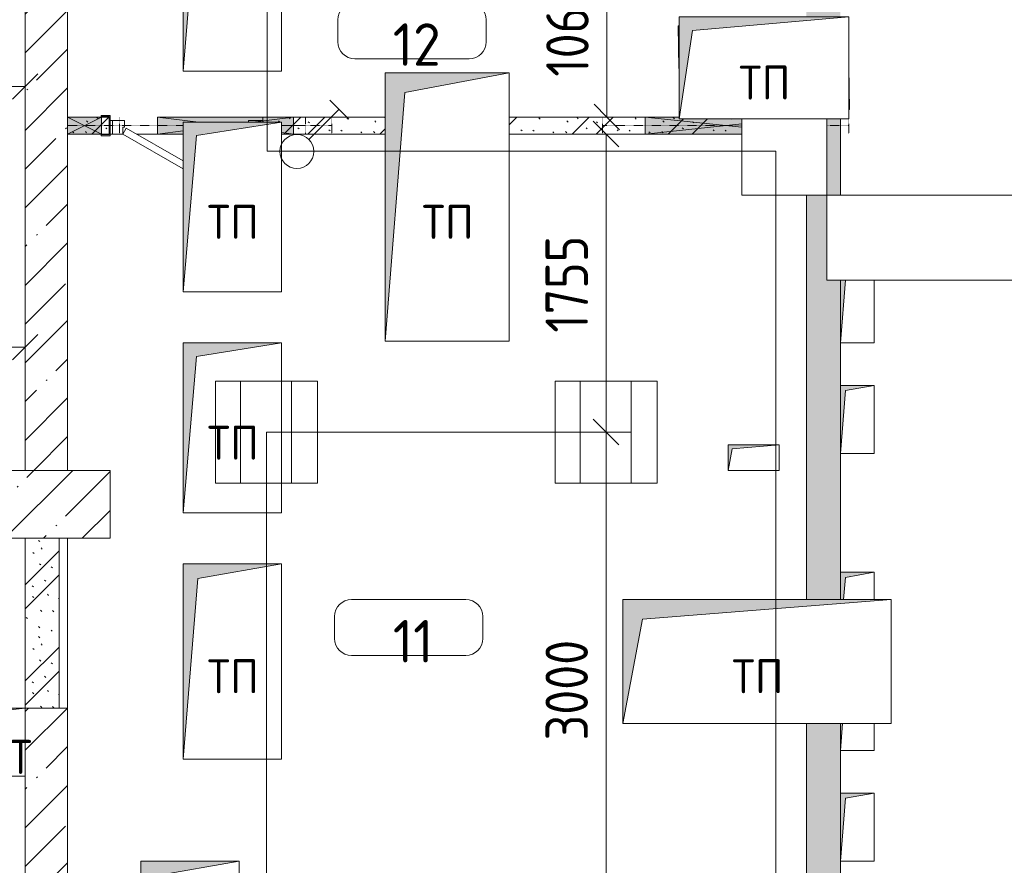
# Model space of a CAD drawing. Header units: millimetres. Extents: x -32229 to 170644, y -13689 to 125138.
# Tile 216 of 256: x 99523 to 105321, y 21325 to 26303. Entities that reach past the tile are written whole.
import ezdxf

# ---------------------------------------------------------------- set-up
doc = ezdxf.new("R2010")
doc.units = ezdxf.units.MM
doc.linetypes.add('3_ Штрих_ 1 х 1 мм', pattern=[2, 1, -1])
for name, color, linetype, lineweight in [('A-ANNO-DIMS', 7, 'Continuous', 9), ('A-ANNO-DIMS-200', 7, 'Continuous', 9), ('A-ANNO-NOTE', 7, 'Continuous', 18), ('A-AREA-IDEN', 7, 'Continuous', 9), ('A-DETL-GENF', 7, 'Continuous', 18), ('A-DOOR', 7, 'Continuous', 18), ('A-DOOR-FRAM', 7, 'Continuous', 9), ('A-FLOR', 7, 'Continuous', 18), ('A-GENM', 7, 'Continuous', 18), ('A-GLAZ', 7, 'Continuous', 18), ('A-WALL', 7, 'Continuous', 18), ('A-WALL-PATT', 7, 'Continuous', 40), ('I-WALL', 7, 'Continuous', 18), ('M-EQPM', 7, 'Continuous', 18), ('M-HVAC-DUCT', 7, 'Continuous', 18), ('S-BEAM', 7, 'Continuous', 18), ('S-COLS', 7, 'Continuous', 18)]:
    doc.layers.add(name, color=color, linetype=linetype, lineweight=lineweight)
doc.layers.add('A-DETL', color=7, linetype='Continuous', lineweight=9, true_color=0x00a600)
doc.styles.add('GOST Common', font='GOST_Common.ttf', dxfattribs={"height": 200})
doc.styles.add('GOST Common_5', font='GOST_Common.ttf', dxfattribs={"height": 250})
doc.styles.add('GOST Common_6', font='GOST_Common.ttf', dxfattribs={"width": 0.9, "height": 250})
doc.dimstyles.new('ГОСТ_2_5_мм2_1', dxfattribs={"dimscale": 304.8, "dimtxt": 251.428749, "dimasz": 0.492126, "dimexe": 0.492126, "dimexo": 0.656168, "dimgap": 0.098425, "dimtad": 1, "dimdec": 0, "dimdsep": 46, "dimtxsty": 'GOST Common_6', "dimblk1": 'OBLIQUE', "dimblk2": 'OBLIQUE', "dimsah": 1, "dimcen": 0.09, "dimazin": 2, "dimtfac": 1, "dimtdec": 4, "dimtix": 1, "dimtmove": 0, "dimatfit": 3, "dimfxl": 1, "dimtvp": 1, "dimtolj": 1, "dimtzin": 0, "dimarcsym": 2})
pattern_1 = [(45, (0, 0), (-228.0985, 228.0985), []), (45, (228.1, 0), (-228.0985, 228.0985), [403.225, -80.645, 6.706, -73.939])]
pattern_2 = [(135, (300.56, 377.28), (-565.6854, 6e-14), [10, -790]), (135, (349.8, 474.73), (-565.6854, 6e-14), [10, -790]), (135, (423.93, 473.06), (-565.6854, 6e-14), [10, -790]), (135, (229.92, 447.9), (-565.6854, 6e-14), [10, -790]), (135, (155.08, 447.9), (-565.6854, 6e-14), [10, -790]), (135, (114.9, 369.03), (-565.6854, 6e-14), [10, -790]), (135, (132.43, 285.8), (-565.6854, 6e-14), [10, -790]), (135, (214.66, 322), (-565.6854, 6e-14), [10, -790]), (135, (198.16, 261.88), (-565.6854, 6e-14), [10, -790]), (135, (45.2, 272.9), (-565.6854, 6e-14), [10, -790]), (135, (42.32, 336.16), (-565.6854, 6e-14), [10, -790]), (135, (92.26, 192.24), (-565.6854, 6e-14), [10, -790]), (135, (7.07, 149.2), (-565.6854, 6e-14), [10, -790]), (135, (80.6, 95.1), (-565.6854, 6e-14), [10, -790]), (135, (79.53, 36.94), (-565.6854, 6e-14), [10, -790]), (135, (153.87, 74.56), (-565.6854, 6e-14), [10, -790]), (135, (228.35, 124.8), (-565.6854, 6e-14), [10, -790]), (135, (279.75, 180.4), (-565.6854, 6e-14), [10, -790]), (135, (282.9, 31.63), (-565.6854, 6e-14), [10, -790]), (135, (377.38, 53.45), (-565.6854, 6e-14), [10, -790]), (135, (352.28, 102.7), (-565.6854, 6e-14), [10, -790]), (135, (354.05, 0), (-565.6854, 6e-14), [10, -790]), (135, (553.23, 16.45), (-565.6854, 6e-14), [10, -790]), (135, (542.38, 63.45), (-565.6854, 6e-14), [10, -790]), (135, (536.58, 239.3), (-565.6854, 6e-14), [10, -790]), (135, (475.85, 203.9), (-565.6854, 6e-14), [10, -790]), (135, (475.85, 316.54), (-565.6854, 6e-14), [10, -790]), (135, (520.8, 408.7), (-565.6854, 6e-14), [10, -790]), (135, (551.1, 470.8), (-565.6854, 6e-14), [10, -790]), (135, (235.25, 537.93), (-565.6854, 6e-14), [10, -790]), (135, (407.25, 547.65), (-565.6854, 6e-14), [10, -790]), (135, (94.5, 558.6), (-565.6854, 6e-14), [10, -790]), (135, (46.4, 532.3), (-565.6854, 6e-14), [10, -790]), (135, (85.56, 465.04), (-565.6854, 6e-14), [10, -790]), (135, (355.53, 181.14), (-565.6854, 6e-14), [10, -790]), (135, (362.23, 243.6), (-565.6854, 6e-14), [10, -790]), (135, (413.45, 344.1), (-565.6854, 6e-14), [10, -790]), (135, (286.3, 273.25), (-565.6854, 6e-14), [10, -790]), (135, (423.02, 263.72), (-565.6854, 6e-14), [10, -790]), (135, (162.94, 190.2), (-565.6854, 6e-14), [10, -790]), (135, (470.25, 120.93), (-565.6854, 6e-14), [10, -790]), (135, (484.48, 9.78), (-565.6854, 6e-14), [10, -790]), (45, (0, 212.13), (-565.6854, 0), []), (45, (212.13, 0), (-565.6854, 0), []), (45, (353.55, 0), (-565.6854, 0), []), (45, (0, 353.55), (-565.6854, 0), [])]

# ---------------------------------------------------------------- blocks, each defined once
blk = doc.blocks.new('АР_Дверь однопольная - 900х2100h_750__служебные-6014414--01 ЭО')
at = {"layer": 'A-DOOR', "color": 253, "lineweight": 13, "true_color": 0xaaaaaa}
for p, q in [((375, 50), (20, 255)), ((20, 208.8), (355, 15.4)), ((355, 15.4), (375, 50))]:
    blk.add_line(p, q, dxfattribs=at)
at = {"layer": 'A-DOOR-FRAM', "color": 253, "lineweight": 13, "true_color": 0xaaaaaa}
for p, q in [((375, 10), (365, 10)), ((365, 10), (365, -30)), ((435, 50), (375, 50)), ((375, 50), (375, 10)), ((435, -30), (435, 50)), ((435, 50), (450, 50)), ((-435, -30), (-450, -30)), ((-435, -20), (-435, -30)), ((-435, -30), (-365, -30)), ((-365, -30), (-365, -20)), ((365, -30), (435, -30)), ((435, -30), (450, -30))]:
    blk.add_line(p, q, dxfattribs=at)
blk = doc.blocks.new('АР_Отверстие прямоугольное - ОВВ-7380455--01 ЭО')
at = {"layer": 'A-GLAZ', "lineweight": 13, "true_color": 0xf0f0f0}
blk.add_hatch(color=7, dxfattribs=at).paths.add_polyline_path([(-125, -50), (-125, 20), (455, 20), (455, -50), (525, -50), (525, 50), (-275, 50), (-275, -50)])
at = {"layer": 'A-GLAZ', "color": 253, "lineweight": 5, "true_color": 0xaaaaaa}
for p, q in [((-275, 50), (-35, 20)), ((525, 50), (285, 20)), ((-125, -31.25), (-275, -50)), ((455, -41.25), (525, -50))]:
    blk.add_line(p, q, dxfattribs=at)
at = {"layer": 'A-GLAZ', "color": 253, "lineweight": 13, "true_color": 0xaaaaaa}
for p, q in [((525, 50), (-275, 50)), ((-275, 50), (-275, -50)), ((-275, 50), (-275, -50)), ((525, -50), (525, 50)), ((525, 50), (525, -50)), ((-275, -50), (-125, -50)), ((455, -50), (525, -50))]:
    blk.add_line(p, q, dxfattribs=at)
blk = doc.blocks.new('АР_Отверстие прямоугольное - ОВВ-7380401--01 ЭО')
at = {"layer": 'A-GLAZ', "lineweight": 13, "true_color": 0xf0f0f0}
blk.add_hatch(color=7, dxfattribs=at).paths.add_polyline_path([(-70, -50), (220.1, -50), (220.1, 40), (-150, 40), (-150, 50), (-350, 50), (-350, -50), (-150, -50)])
at = {"layer": 'A-GLAZ', "color": 253, "lineweight": 5, "true_color": 0xaaaaaa}
for p, q in [((-350, 50), (220.1, -10)), ((220.1, 10), (-350, -50))]:
    blk.add_line(p, q, dxfattribs=at)
at = {"layer": 'A-GLAZ', "color": 253, "lineweight": 13, "true_color": 0xaaaaaa}
for p, q in [((-150, 50), (-350, 50)), ((-350, 50), (-350, -50)), ((-350, 50), (-350, -50)), ((-350, -50), (220.1, -50))]:
    blk.add_line(p, q, dxfattribs=at)
blk = doc.blocks.new('АР_Отверстие прямоугольное - ОВВ-7380525--01 ЭО')
at = {"layer": 'A-GLAZ', "lineweight": 13, "true_color": 0xf0f0f0}
blk.add_hatch(color=7, dxfattribs=at).paths.add_polyline_path([(225, -50), (225, 50), (25, 50), (25, -50)])
at = {"layer": 'A-GLAZ', "color": 253, "lineweight": 5, "true_color": 0xaaaaaa}
for p, q in [((225, 50), (25, -50)), ((25, 50), (225, -50))]:
    blk.add_line(p, q, dxfattribs=at)
at = {"layer": 'A-GLAZ', "color": 253, "lineweight": 13, "true_color": 0xaaaaaa}
for p, q in [((225, 50), (25, 50)), ((25, 50), (25, -50)), ((25, 50), (25, -50)), ((225, -50), (225, 50)), ((225, 50), (225, -50)), ((25, -50), (225, -50))]:
    blk.add_line(p, q, dxfattribs=at)
blk = doc.blocks.new('АР_Канал вертикальный прямоугольный - ЭОМ-6364786--01 ЭО')
at = {"layer": 'M-EQPM', "lineweight": 13, "true_color": 0xe2e2e2}
blk.add_hatch(color=254, dxfattribs=at).paths.add_polyline_path([(-100, -200), (-70.2, 170.2), (-100, 170.2)])
at = {"layer": 'M-EQPM', "color": 253, "lineweight": 13, "true_color": 0xaaaaaa}
for p, q in [((-100, 170.2), (-100, -200)), ((-100, 170.2), (-100, -200)), ((-100, -200), (-100, 170.2)), ((-100, -200), (-70, 170)), ((-100, -200), (-70, 170)), ((100, -200), (100, 170.2)), ((100, 170.2), (100, -200)), ((-100, -200), (100, -200)), ((100, -200), (-100, -200))]:
    blk.add_line(p, q, dxfattribs=at)
blk = doc.blocks.new('АР_Канал вертикальный прямоугольный - ЭОМ-V89--01 ЭО')
at = {"layer": 'M-EQPM', "lineweight": 13, "true_color": 0xe2e2e2}
blk.add_hatch(color=254, dxfattribs=at).paths.add_polyline_path([(-100, -200), (-70, 170), (100, 200), (-100, 200)])
at = {"layer": 'M-EQPM', "color": 253, "lineweight": 13, "true_color": 0xaaaaaa}
for p, q in [((100, 200), (-100, 200)), ((-100, 200), (-100, -200)), ((100, 200), (-100, 200)), ((-100, 200), (-100, -200)), ((-100, -200), (-100, 200)), ((-100, 200), (100, 200)), ((-70, 170), (100, 200)), ((-70, 170), (100, 200)), ((100, -200), (100, 200)), ((100, 200), (100, -200)), ((-100, -200), (-70, 170)), ((-100, -200), (-70, 170)), ((-100, -200), (100, -200)), ((100, -200), (-100, -200))]:
    blk.add_line(p, q, dxfattribs=at)
blk = doc.blocks.new('АР_Канал вертикальный прямоугольный - ЭОМ-V90--01 ЭО')
at = {"layer": 'M-EQPM', "lineweight": 13, "true_color": 0xe2e2e2}
blk.add_hatch(color=254, dxfattribs=at).paths.add_polyline_path([(-100, 40), (-80.5, 40), (-70, 170), (100, 200), (-100, 200), (-100, 86.9)])
at = {"layer": 'M-EQPM', "color": 253, "lineweight": 13, "true_color": 0xaaaaaa}
for p, q in [((100, 200), (-100, 200)), ((-100, 200), (-100, 40)), ((100, 200), (-100, 200)), ((-100, 200), (-100, 40)), ((-100, 40), (-100, 200)), ((-100, 200), (100, 200)), ((-70, 170), (100, 200)), ((-70, 170), (100, 200)), ((100, 40), (100, 200)), ((100, 200), (100, 40)), ((-80.5, 40), (-70, 170)), ((-80.5, 40), (-70, 170))]:
    blk.add_line(p, q, dxfattribs=at)
blk = doc.blocks.new('АР_Канал вертикальный прямоугольный - ЭОМ-V91--01 ЭО')
at = {"layer": 'M-EQPM', "lineweight": 13, "true_color": 0xe2e2e2}
blk.add_hatch(color=254, dxfattribs=at).paths.add_polyline_path([(-100, -200), (-87, -40), (-100, -40)])
at = {"layer": 'M-EQPM', "color": 253, "lineweight": 13, "true_color": 0xaaaaaa}
for p, q in [((-100, -200), (-87, -40)), ((-100, -40), (-100, -200)), ((-100, -200), (-87, -40)), ((-100, -40), (-100, -200)), ((-100, -200), (-100, -40)), ((100, -200), (100, -40)), ((100, -40), (100, -200)), ((-100, -200), (100, -200)), ((100, -200), (-100, -200))]:
    blk.add_line(p, q, dxfattribs=at)
blk = doc.blocks.new('АР_Перемычка - 100_Уx1_75x5__Оп_250_125x80x5_-250_-V127--01 ЭО')
at = {"layer": 'S-BEAM', "color": 9, "linetype": '3_ Штрих_ 1 х 1 мм', "lineweight": 15, "true_color": 0xc4c4c4}
for p, q in [((-700, 50), (-700, -50)), ((700, 50), (700, -50)), ((-700, 0), (-630, 0)), ((-630, 0), (-560, 0)), ((20, 0), (170, 0)), ((170, 0), (500, 0)), ((500, 0), (700, 0))]:
    blk.add_line(p, q, dxfattribs=at)
blk = doc.blocks.new('АР_Перемычка - 100_Уx1_75x5__250-250-6683637--01 ЭО')
at = {"layer": 'S-BEAM', "color": 9, "linetype": '3_ Штрих_ 1 х 1 мм', "lineweight": 15, "true_color": 0xc4c4c4}
for p, q in [((-725, 50), (-725, -50)), ((725, 40), (725, -50)), ((-725, 0), (95.1, 0)), ((595.1, 0), (725, 0))]:
    blk.add_line(p, q, dxfattribs=at)
blk = doc.blocks.new('АР_Перемычка - 100_Уx1_75x5__225-225-6684211--01 ЭО')
at = {"layer": 'S-BEAM', "color": 9, "linetype": '3_ Штрих_ 1 х 1 мм', "lineweight": 15, "true_color": 0xc4c4c4}
for p, q in [((-625, 50), (-625, -50)), ((625, 50), (625, -50)), ((-625, 0), (-250, 0)), ((330, 0), (625, 0))]:
    blk.add_line(p, q, dxfattribs=at)
blk = doc.blocks.new('АР_Фахверк_ _Швеллер полки параллельные_ - 12П-V140--01 ЭО')
at = {"layer": 'S-COLS', "lineweight": 15, "true_color": 0xaaaaaa}
blk.add_hatch(color=253, dxfattribs=at).paths.add_polyline_path([(-16.6, 60), (-16.6, -60), (35.4, -60), (35.4, -52.2), (-11.8, -52.2), (-11.8, 52.2), (35.4, 52.2), (35.4, 60)])
at = {"layer": 'S-COLS', "color": 253, "lineweight": 15, "true_color": 0xaaaaaa}
for p, q in [((35.4, 60), (-16.6, 60)), ((-16.6, 60), (-16.6, -60)), ((35.4, 52.2), (35.4, 60)), ((-11.8, -52.2), (-11.8, 52.2)), ((-11.8, 52.2), (35.4, 52.2)), ((35.4, -52.2), (-11.8, -52.2)), ((35.4, -60), (35.4, -52.2)), ((-16.6, -60), (35.4, -60))]:
    blk.add_line(p, q, dxfattribs=at)
blk = doc.blocks.new('АР_Канал вертикальный прямоугольный - АПТ-6033676--01 ЭО')
at = {"layer": 'M-EQPM', "lineweight": 13, "true_color": 0xe2e2e2}
blk.add_hatch(color=254, dxfattribs=at).paths.add_polyline_path([(-200, -200), (-160, 160), (200, 200), (-200, 200)])
at = {"layer": 'M-EQPM', "color": 253, "lineweight": 13, "true_color": 0xaaaaaa}
for p, q in [((200, 200), (-200, 200)), ((-200, 200), (-200, -200)), ((200, 200), (-200, 200)), ((-200, 200), (-200, -200)), ((-200, -200), (-200, 200)), ((-200, 200), (200, 200)), ((-160, 160), (200, 200)), ((-160, 160), (200, 200)), ((200, -200), (200, 200)), ((200, 200), (200, -200)), ((-200, -200), (-160, 160)), ((-200, -200), (-160, 160)), ((-200, -200), (200, -200)), ((200, -200), (-200, -200))]:
    blk.add_line(p, q, dxfattribs=at)
blk = doc.blocks.new('АР_Канал вертикальный прямоугольный - ЭОМ-6675255--01 ЭО')
at = {"layer": 'M-EQPM', "lineweight": 13, "true_color": 0xe2e2e2}
blk.add_hatch(color=254, dxfattribs=at).paths.add_polyline_path([(-500, -300), (-420, 220), (500, 300), (-500, 300), (-500, -191.8)])
at = {"layer": 'M-EQPM', "color": 253, "lineweight": 13, "true_color": 0xaaaaaa}
for p, q in [((500, 300), (-500, 300)), ((-500, 300), (-500, -300)), ((500, 300), (-500, 300)), ((-500, 300), (-500, -300)), ((-500, -300), (-500, 300)), ((-500, 300), (500, 300)), ((-420, 220), (500, 300)), ((-420, 220), (500, 300)), ((500, -300), (500, 300)), ((500, 300), (500, -300)), ((-500, -300), (-420, 220)), ((-500, -300), (-420, 220)), ((-500, -300), (500, -300)), ((500, -300), (-500, -300))]:
    blk.add_line(p, q, dxfattribs=at)
blk = doc.blocks.new('АР_Канал вертикальный прямоугольный - ЭОМ-6914695--01 ЭО')
at = {"layer": 'M-EQPM', "lineweight": 13, "true_color": 0xe2e2e2}
blk.add_hatch(color=254, dxfattribs=at).paths.add_polyline_path([(-150, -75), (-127.5, 52.5), (150, 75), (-150, 75)])
at = {"layer": 'M-EQPM', "color": 253, "lineweight": 13, "true_color": 0xaaaaaa}
for p, q in [((150, 75), (-150, 75)), ((-150, 75), (-150, -75)), ((150, 75), (-150, 75)), ((-150, 75), (-150, -75)), ((-150, -75), (-150, 75)), ((-150, 75), (150, 75)), ((-127.5, 52.5), (150, 75)), ((-127.5, 52.5), (150, 75)), ((150, -75), (150, 75)), ((150, 75), (150, -75)), ((-150, -75), (-127.5, 52.5)), ((-150, -75), (-127.5, 52.5)), ((-150, -75), (150, -75)), ((150, -75), (-150, -75))]:
    blk.add_line(p, q, dxfattribs=at)
blk = doc.blocks.new('АР_Канал вертикальный прямоугольный - ЭОМ-6914709--01 ЭО')
at = {"layer": 'M-EQPM', "lineweight": 13, "true_color": 0xe2e2e2}
blk.add_hatch(color=254, dxfattribs=at).paths.add_polyline_path([(-790, -365), (-674.5, 249.5), (790, 365), (-790, 365)])
at = {"layer": 'M-EQPM', "color": 253, "lineweight": 13, "true_color": 0xaaaaaa}
for p, q in [((790, 365), (-790, 365)), ((-790, 365), (-790, -365)), ((790, 365), (-790, 365)), ((-790, 365), (-790, -365)), ((-790, -365), (-790, 365)), ((-790, 365), (790, 365)), ((-674.5, 249.5), (790, 365)), ((-674.5, 249.5), (790, 365)), ((790, -365), (790, 365)), ((790, 365), (790, -365)), ((-790, -365), (-674.5, 249.5)), ((-790, -365), (-674.5, 249.5)), ((-790, -365), (790, -365)), ((790, -365), (-790, -365))]:
    blk.add_line(p, q, dxfattribs=at)
blk = doc.blocks.new('АР_Канал вертикальный прямоугольный - ЭОМ-6914725--01 ЭО')
at = {"layer": 'M-EQPM', "lineweight": 13, "true_color": 0xe2e2e2}
blk.add_hatch(color=254, dxfattribs=at).paths.add_polyline_path([(-365, -790), (-249.5, 674.5), (365, 790), (-365, 790), (-365, 628.2)])
at = {"layer": 'M-EQPM', "color": 253, "lineweight": 13, "true_color": 0xaaaaaa}
for p, q in [((365, 790), (-365, 790)), ((-365, 790), (-365, -790)), ((365, 790), (-365, 790)), ((-365, 790), (-365, -790)), ((-365, -790), (-365, 790)), ((-365, 790), (365, 790)), ((-249.5, 674.5), (365, 790)), ((-249.5, 674.5), (365, 790)), ((365, -790), (365, 790)), ((365, 790), (365, -790)), ((-365, -790), (-249.5, 674.5)), ((-365, -790), (-249.5, 674.5)), ((-365, -790), (365, -790)), ((365, -790), (-365, -790))]:
    blk.add_line(p, q, dxfattribs=at)
blk = doc.blocks.new('АР_Канал вертикальный прямоугольный - ЭОМ-6961990--01 ЭО')
at = {"layer": 'M-EQPM', "lineweight": 13, "true_color": 0xe2e2e2}
blk.add_hatch(color=254, dxfattribs=at).paths.add_polyline_path([(-290, -575), (-203.5, 488.5), (290, 575), (-290, 575), (-290, 429.3)])
at = {"layer": 'M-EQPM', "color": 253, "lineweight": 13, "true_color": 0xaaaaaa}
for p, q in [((290, 575), (-290, 575)), ((-290, 575), (-290, -575)), ((290, 575), (-290, 575)), ((-290, 575), (-290, -575)), ((-290, -575), (-290, 575)), ((-290, 575), (290, 575)), ((-203.5, 488.5), (290, 575)), ((-203.5, 488.5), (290, 575)), ((290, -575), (290, 575)), ((290, 575), (290, -575)), ((-290, -575), (-203.5, 488.5)), ((-290, -575), (-203.5, 488.5)), ((-290, -575), (290, -575)), ((290, -575), (-290, -575))]:
    blk.add_line(p, q, dxfattribs=at)
blk = doc.blocks.new('АР_Канал вертикальный прямоугольный - ЭОМ-6961992--01 ЭО')
at = {"layer": 'M-EQPM', "lineweight": 13, "true_color": 0xe2e2e2}
blk.add_hatch(color=254, dxfattribs=at).paths.add_polyline_path([(-290, -500), (-211, 421), (290, 500), (-290, 500)])
at = {"layer": 'M-EQPM', "color": 253, "lineweight": 13, "true_color": 0xaaaaaa}
for p, q in [((290, 500), (-290, 500)), ((-290, 500), (-290, -500)), ((290, 500), (-290, 500)), ((-290, 500), (-290, -500)), ((-290, -500), (-290, 500)), ((-290, 500), (290, 500)), ((-211, 421), (290, 500)), ((-211, 421), (290, 500)), ((290, -500), (290, 500)), ((290, 500), (290, -500)), ((-290, -500), (-211, 421)), ((-290, -500), (-211, 421)), ((-290, -500), (290, -500)), ((290, -500), (-290, -500))]:
    blk.add_line(p, q, dxfattribs=at)
blk = doc.blocks.new('Наметкина 10_РД_АР_П_rvt-1--01 ЭО')
at = {"layer": 'A-WALL-PATT', "lineweight": 5, "true_color": 0xaaaaaa}
h = blk.add_hatch(dxfattribs=at)
h.set_pattern_fill('FP_1', color=253, style=0, pattern_type=2)
h.set_pattern_definition(pattern_1)
h.paths.add_polyline_path([(99805.3, 23650), (99805.3, 28050), (99555.3, 28050), (99555.3, 23650)])
h.paths.add_polyline_path([(99555.3, 29650), (99805.3, 29650), (99805.3, 29750), (99555.3, 29750), (99555.3, 29720)])
h = blk.add_hatch(dxfattribs=at)
h.set_pattern_fill('FP_6', color=253, style=0, pattern_type=2)
h.set_pattern_definition(pattern_2)
h.paths.add_polyline_path([(104355.3, 18875), (104355.3, 20295), (104155.3, 20295), (104155.3, 18875)])
h.paths.add_polyline_path([(104310.8, 21025), (104355.3, 21025), (104355.3, 22160), (104155.3, 22160), (104155.3, 21025)])
h.paths.add_polyline_path([(104275.4, 25270.2), (104355.3, 25270.2), (104355.3, 25720), (104275.4, 25720)])
h.paths.add_polyline_path([(104155.3, 22890), (104355.3, 22890), (104355.3, 24770.2), (104275.4, 24770.2), (104275.4, 25270.2), (104155.3, 25270.2), (104155.3, 22936.9)])
h.paths.add_polyline_path([(104155.3, 26320), (104355.3, 26320), (104355.3, 27850), (104155.3, 27850), (104155.3, 27273.8)])
h.paths.add_polyline_path([(104264.3, 27345), (104236.7, 27345), (104236.7, 27370), (104161.4, 27370), (104161.4, 27470), (104261.4, 27470), (104261.4, 27445), (104291.8, 27445), (104291.8, 27345)])
h = blk.add_hatch(dxfattribs=at)
h.set_pattern_fill('FP_6', color=253, style=0, pattern_type=2)
h.set_pattern_definition(pattern_2)
h.paths.add_polyline_path([(103775.4, 25630), (103775.4, 25720), (103405.3, 25720), (103405.3, 25730), (102405.3, 25730), (102405.3, 25630), (103405.3, 25630)])
h.paths.add_polyline_path([(100050.5, 25630), (100049.1, 25730), (99805.3, 25730), (99805.3, 25630), (100005.3, 25630)])
h.paths.add_polyline_path([(101675.3, 25630), (101675.3, 25730), (100955.3, 25730), (100955.3, 25700), (101065.3, 25700), (101065.3, 25630), (101135.3, 25630)])
h = blk.add_hatch(dxfattribs=at)
h.set_pattern_fill('FP_6', color=253, style=0, pattern_type=2)
h.set_pattern_definition(pattern_2)
h.paths.add_polyline_path([(99755.3, 22250), (99755.3, 23250), (99555.3, 23250), (99555.3, 22250)])
h = blk.add_hatch(dxfattribs=at)
h.set_pattern_fill('FP_1', color=253, style=0, pattern_type=2)
h.set_pattern_definition(pattern_1)
h.paths.add_polyline_path([(99805.3, 3000), (99805.3, 9550), (99555.3, 9550), (99555.3, 3000)])
h.paths.add_polyline_path([(99555.3, 11000), (99805.3, 11000), (99805.3, 17115), (99555.3, 17115), (99555.3, 11200)])
h.paths.add_polyline_path([(99805.3, 18565), (99805.3, 22250), (99555.3, 22250), (99555.3, 18565)])
at = {"layer": 'S-COLS', "lineweight": 5, "true_color": 0xaaaaaa}
h = blk.add_hatch(dxfattribs=at)
h.set_pattern_fill('FP_1', color=253, style=0, pattern_type=2)
h.set_pattern_definition(pattern_1)
h.paths.add_polyline_path([(100055.3, 23250), (100055.3, 23650), (99055.3, 23650), (99055.3, 23250)])
at = {"layer": 'A-FLOR', "color": 253, "lineweight": 13, "true_color": 0xaaaaaa}
for p, q in [((100070.3, 25630), (100055.3, 25630)), ((100335.3, 25630), (100210.3, 25630)), ((100485.3, 25630), (100335.3, 25630)), ((99805.3, 23250), (99805.3, 22250))]:
    blk.add_line(p, q, dxfattribs=at)
at = {"layer": 'A-WALL', "color": 253, "lineweight": 13, "true_color": 0xaaaaaa}
for p, q in [((99555.3, 28050), (99555.3, 23650)), ((99805.3, 25730), (99805.3, 28050)), ((99805.3, 25630), (99805.3, 25730)), ((99805.3, 23650), (99805.3, 25630)), ((99555.3, 23650), (99805.3, 23650)), ((99805.3, 22250), (99755.3, 22250)), ((99805.3, 19125), (99805.3, 22250)), ((99555.3, 21850), (99555.3, 20895))]:
    blk.add_line(p, q, dxfattribs=at)
at = {"layer": 'A-WALL', "color": 253, "lineweight": 15, "true_color": 0xaaaaaa}
for p, q in [((99755.3, 22250), (99555.3, 22250)), ((99555.3, 22250), (99755.3, 22250))]:
    blk.add_line(p, q, dxfattribs=at)
at = {"layer": 'I-WALL', "color": 253, "lineweight": 13, "true_color": 0xaaaaaa}
for p, q in [((100005.3, 25730), (99805.3, 25730)), ((99805.3, 25730), (99805.3, 25630)), ((100050.5, 25730), (100005.3, 25730)), ((101135.3, 25730), (100955.3, 25730)), ((100955.3, 25730), (100955.3, 25700)), ((101675.3, 25730), (101135.3, 25730)), ((103205.3, 25730), (102405.3, 25730)), ((103405.3, 25730), (103205.3, 25730)), ((104355.3, 25270.2), (104355.3, 25720)), ((99805.3, 25630), (100005.3, 25630)), ((100005.3, 25630), (100050.6, 25630)), ((101065.3, 25630), (101135.3, 25630)), ((101135.3, 25630), (101675.3, 25630)), ((102405.3, 25630), (103205.3, 25630)), ((103205.3, 25630), (103775.4, 25630)), ((104155.3, 25270.2), (104155.3, 22890)), ((104355.3, 24150), (104355.3, 24400)), ((104355.3, 23050), (104355.3, 23750)), ((99555.3, 23250), (99555.3, 22250)), ((99755.3, 23250), (99555.3, 23250)), ((99755.3, 22250), (99755.3, 23250)), ((104155.3, 22160), (104155.3, 21025)), ((104355.3, 21750), (104355.3, 22000)), ((104355.3, 21100), (104355.3, 21350))]:
    blk.add_line(p, q, dxfattribs=at)
at = {"layer": 'S-COLS', "color": 253, "lineweight": 15, "true_color": 0xaaaaaa}
for p, q in [((100055.3, 23650), (99055.3, 23650)), ((100055.3, 23250), (100055.3, 23650)), ((99055.3, 23250), (100055.3, 23250))]:
    blk.add_line(p, q, dxfattribs=at)
at = {"layer": 'A-DOOR', "color": 253, "lineweight": 13, "true_color": 0xaaaaaa, "rotation": 180}
blk.add_blockref('АР_Дверь однопольная - 900х2100h_750__служебные-6014414--01 ЭО', (100505.3, 25680), dxfattribs=at)
at = {"layer": 'A-GLAZ', "color": 253, "lineweight": 13, "true_color": 0xaaaaaa}
for name, p in [('АР_Отверстие прямоугольное - ОВВ-7380525--01 ЭО', (99780.3, 25680)), ('АР_Отверстие прямоугольное - ОВВ-7380455--01 ЭО', (100610.3, 25680)), ('АР_Отверстие прямоугольное - ОВВ-7380401--01 ЭО', (103555.3, 25680))]:
    blk.add_blockref(name, p, dxfattribs=at)
at = {"layer": 'M-EQPM', "color": 253, "lineweight": 13, "true_color": 0xaaaaaa}
for name, p in [('АР_Канал вертикальный прямоугольный - ЭОМ-6961990--01 ЭО', (100775.3, 26575)), ('АР_Канал вертикальный прямоугольный - ЭОМ-6675255--01 ЭО', (103905.3, 26020)), ('АР_Канал вертикальный прямоугольный - ЭОМ-6914725--01 ЭО', (102040.3, 25200)), ('АР_Канал вертикальный прямоугольный - ЭОМ-6961992--01 ЭО', (100775.3, 25200)), ('АР_Канал вертикальный прямоугольный - ЭОМ-6364786--01 ЭО', (104455.3, 24600)), ('АР_Канал вертикальный прямоугольный - ЭОМ-6961992--01 ЭО', (100775.3, 23900)), ('АР_Канал вертикальный прямоугольный - ЭОМ-V89--01 ЭО', (104455.3, 23950)), ('АР_Канал вертикальный прямоугольный - ЭОМ-6914695--01 ЭО', (103845.3, 23725)), ('АР_Канал вертикальный прямоугольный - ЭОМ-6961990--01 ЭО', (100775.3, 22525)), ('АР_Канал вертикальный прямоугольный - ЭОМ-V90--01 ЭО', (104455.3, 22850)), ('АР_Канал вертикальный прямоугольный - ЭОМ-6914709--01 ЭО', (103865.3, 22525)), ('АР_Канал вертикальный прямоугольный - АПТ-6033676--01 ЭО', (99355.3, 22050)), ('АР_Канал вертикальный прямоугольный - ЭОМ-V91--01 ЭО', (104455.3, 22200)), ('АР_Канал вертикальный прямоугольный - ЭОМ-V89--01 ЭО', (104455.3, 21550)), ('АР_Канал вертикальный прямоугольный - ЭОМ-6961990--01 ЭО', (100525.3, 20775))]:
    blk.add_blockref(name, p, dxfattribs=at)
at = {"layer": 'S-BEAM', "color": 253, "lineweight": 13, "true_color": 0xaaaaaa, "rotation": 180}
blk.add_blockref('АР_Перемычка - 100_Уx1_75x5__Оп_250_125x80x5_-250_-V127--01 ЭО', (100505.3, 25680), dxfattribs=at)
at = {"layer": 'S-BEAM', "color": 253, "lineweight": 13, "true_color": 0xaaaaaa}
for name, p in [('АР_Перемычка - 100_Уx1_75x5__225-225-6684211--01 ЭО', (100735.3, 25680)), ('АР_Перемычка - 100_Уx1_75x5__250-250-6683637--01 ЭО', (103680.3, 25680))]:
    blk.add_blockref(name, p, dxfattribs=at)
at = {"layer": 'S-COLS', "color": 253, "lineweight": 13, "true_color": 0xaaaaaa, "rotation": 180}
blk.add_blockref('АР_Фахверк_ _Швеллер полки параллельные_ - 12П-V140--01 ЭО', (100038.7, 25680), dxfattribs=at)
at = {"layer": 'A-ANNO-NOTE', "color": 253, "lineweight": 5, "true_color": 0xaaaaaa, "char_height": 200, "attachment_point": 5, "line_spacing_factor": 1.022766, "style": 'GOST Common'}
for s, insert, width in [('\\pt2540,5080,7620,10160,12700,15240,17780,20320,22860,25400,27940,30480,33020,35560,38100,40640,43180,45720,48260,50800,53340,55880,58420,60960,63500,66040,68580,71120,73660,76200,78740,81280;ТП', (103909.1, 25932.7), 330), ('\\pt2540,5080,7620,10160,12700,15240,17780,20320,22860,25400,27940,30480,33020,35560,38100,40640,43180,45720,48260,50800,53340,55880,58420,60960,63500,66040,68580,71120,73660,76200,78740,81280;ТП', (100779.1, 25112.7), 330), ('\\pt2540,5080,7620,10160,12700,15240,17780,20320,22860,25400,27940,30480,33020,35560,38100,40640,43180,45720,48260,50800,53340,55880,58420,60960,63500,66040,68580,71120,73660,76200,78740,81280;ТП', (102044.1, 25112.7), 330), ('\\pt2540,5080,7620,10160,12700,15240,17780,20320,22860,25400,27940,30480,33020,35560,38100,40640,43180,45720,48260,50800,53340,55880,58420,60960,63500,66040,68580,71120,73660,76200,78740,81280;ТП', (100779.1, 23812.7), 330), ('\\pt2540,5080,7620,10160,12700,15240,17780,20320,22860,25400,27940,30480,33020,35560,38100,40640,43180,45720,48260,50800,53340,55880,58420,60960,63500,66040,68580,71120,73660,76200,78740,81280;ТП', (100779.1, 22437.7), 330), ('\\pt2540,5080,7620,10160,12700,15240,17780,20320,22860,25400,27940,30480,33020,35560,38100,40640,43180,45720,48260,50800,53340,55880,58420,60960,63500,66040,68580,71120,73660,76200,78740,81280;ТП', (103869.1, 22437.7), 330), ('\\pt2540,5080,7620,10160,12700,15240,17780,20320,22860,25400,27940,30480,33020,35560,38100,40640,43180,45720,48260,50800,53340,55880,58420,60960,63500,66040,68580,71120,73660,76200,78740,81280;АПТ', (99358.1, 21962.7), 516)]:
    blk.add_mtext(s, dxfattribs=dict(at, insert=insert, width=width))
blk = doc.blocks.new('Отверстие xyz_jpg rvt20 - null-3156747--01 ЭО')
at = {"layer": 'A-DETL-GENF'}
blk.add_hatch(color=256, dxfattribs=at).paths.add_polyline_path([(-252, -891), (-254.1, -891), (-254.1, -895)])
for p, q in [((254.1, 105), (4, 105)), ((254.1, 105), (252, 101)), ((254.1, 101), (254.1, 105)), ((254.1, 101), (254.1, 105)), ((-254.1, -891), (-254.1, -895)), ((-254.1, -895), (-252, -891)), ((-254.1, -891), (-254.1, -895)), ((-254.1, -895), (-4, -895))]:
    blk.add_line(p, q, dxfattribs=at)
blk = doc.blocks.new('Марка помещения 2 - Марка помещения 2-1605974--01 ЭО')
at = {"layer": 'A-AREA-IDEN', "color": 253, "true_color": 0xaaaaaa}
for p, q in [((-1.797, 0.841), (1.569, 0.841)), ((-2.297, -0.309), (-2.297, 0.341)), ((2.069, 0.341), (2.069, -0.309)), ((1.569, -0.809), (-1.797, -0.809))]:
    blk.add_line(p, q, dxfattribs=at)
for centre, start, end in [((-1.797, 0.341), 90, 180), ((1.569, 0.341), 0, 90), ((-1.797, -0.309), 180, 270), ((1.569, -0.309), 270, 360)]:
    blk.add_arc(centre, 0.5, start, end, dxfattribs=at)
blk = doc.blocks.new('DIMBLOCK434--01 ЭО')
at = {"layer": 'A-ANNO-DIMS-200'}
for p, q in [((98780.8, 25816.1), (98780.8, 26060)), ((99555.3, 25816.1), (99555.3, 26060)), ((98780.8, 25910), (98855.8, 25985)), ((99555.3, 25910), (99630.3, 25985)), ((98780.8, 25910), (98705.8, 25835)), ((98780.8, 25910), (99555.3, 25910)), ((98780.8, 25910), (98780.8, 25816.1)), ((99555.3, 25910), (99480.3, 25835)), ((99555.3, 25910), (99555.3, 25816.1))]:
    blk.add_line(p, q, dxfattribs=at)
at = {"layer": 'A-ANNO-DIMS-200', "color": 0, "insert": (98931.5, 26266.7), "char_height": 250, "width": 567.632, "attachment_point": 1, "line_spacing_factor": 1.022761, "style": 'GOST Common_6'}
blk.add_mtext('775', dxfattribs=at)
blk = doc.blocks.new('_Oblique')
at = {"color": 0, "linetype": 'ByBlock', "lineweight": -2}
blk.add_line((-0.5, -0.5), (0.5, 0.5), dxfattribs=at)
blk = doc.blocks.new('DIMBLOCK439--01 ЭО')
at = {"layer": 'A-ANNO-DIMS-200'}
for p, q in [((96755.5, 24176.4), (96755.5, 24525.2)), ((99555.3, 24281.2), (99555.3, 24525.2)), ((96755.5, 24375.2), (96830.5, 24450.2)), ((99555.3, 24375.2), (99630.3, 24450.2)), ((96755.5, 24375.2), (96680.5, 24300.2)), ((96755.5, 24375.2), (99555.3, 24375.2)), ((96755.5, 24375.2), (96755.5, 24176.4)), ((99555.3, 24375.2), (99480.3, 24300.2)), ((99555.3, 24375.2), (99555.3, 24281.2))]:
    blk.add_line(p, q, dxfattribs=at)
at = {"layer": 'A-ANNO-DIMS-200', "color": 0, "insert": (97840.1, 24731.9), "char_height": 250, "width": 756.843, "attachment_point": 1, "line_spacing_factor": 1.022761, "style": 'GOST Common_6'}
blk.add_mtext('2800', dxfattribs=at)
blk = doc.blocks.new('DIMBLOCK479--01 ЭО')
at = {"layer": 'A-ANNO-DIMS-200'}
for p, q in [((102975.8, 25630), (102900.8, 25705)), ((102881.8, 25630), (103125.8, 25630)), ((102975.8, 25630), (102881.8, 25630)), ((102975.8, 25630), (102975.8, 23875.5)), ((102975.8, 25630), (103050.8, 25555)), ((102975.8, 23875.5), (102900.8, 23950.5)), ((102881.8, 23875.5), (103125.8, 23875.5)), ((102975.8, 23875.5), (102881.8, 23875.5)), ((102975.8, 23875.5), (103050.8, 23800.5))]:
    blk.add_line(p, q, dxfattribs=at)
at = {"layer": 'A-ANNO-DIMS-200', "color": 0, "insert": (102619.1, 24460.8), "char_height": 250, "width": 700.591, "attachment_point": 1, "rotation": 90, "line_spacing_factor": 1.022761, "style": 'GOST Common_6'}
blk.add_mtext('1755', dxfattribs=at)
blk = doc.blocks.new('DIMBLOCK480--01 ЭО')
at = {"layer": 'A-ANNO-DIMS-200'}
for p, q in [((102975.8, 23875.5), (102900.8, 23950.5)), ((102881.8, 23875.5), (103125.8, 23875.5)), ((102975.8, 23875.5), (102881.8, 23875.5)), ((102975.8, 23875.5), (102975.8, 20875.5)), ((102975.8, 23875.5), (103050.8, 23800.5)), ((102975.8, 20875.5), (102900.8, 20950.5)), ((102881.8, 20875.5), (103125.8, 20875.5)), ((102975.8, 20875.5), (102881.8, 20875.5)), ((102975.8, 20875.5), (103050.8, 20800.5))]:
    blk.add_line(p, q, dxfattribs=at)
at = {"layer": 'A-ANNO-DIMS-200', "color": 0, "insert": (102619.1, 22060.1), "char_height": 250, "width": 756.843, "attachment_point": 1, "rotation": 90, "line_spacing_factor": 1.022761, "style": 'GOST Common_6'}
blk.add_mtext('3000', dxfattribs=at)
blk = doc.blocks.new('DIMBLOCK489--01 ЭО')
at = {"layer": 'A-ANNO-DIMS-200'}
for p, q in [((102980.1, 26789.9), (102905.1, 26864.9)), ((102886.2, 26789.9), (103130.1, 26789.9)), ((102980.1, 26789.9), (102886.2, 26789.9)), ((102980.1, 26789.9), (102980.1, 25730)), ((102980.1, 26789.9), (103055.1, 26714.9)), ((102980.1, 25730), (102905.1, 25805)), ((102886.2, 25730), (103130.1, 25730)), ((102980.1, 25730), (102886.2, 25730)), ((102980.1, 25730), (103055.1, 25655))]:
    blk.add_line(p, q, dxfattribs=at)
at = {"layer": 'A-ANNO-DIMS-200', "color": 0, "insert": (102623.4, 25968), "char_height": 250, "width": 700.591, "attachment_point": 1, "rotation": 90, "line_spacing_factor": 1.022761, "style": 'GOST Common_6'}
blk.add_mtext('1060', dxfattribs=at)

msp = doc.modelspace()

# ---------------------------------------------------------------- linework, layer by layer
at = {"layer": 'A-ANNO-NOTE', "color": 5, "lineweight": 9, "true_color": 0x0000ff}
for p, q in [((101349.1, 25828.7), (101460.9, 25716.9)), ((101226, 25598.3), (101402.8, 25775.1)), ((100675.8, 24175.5), (101275.8, 24175.5)), ((100675.8, 23575.5), (100675.8, 24175.5)), ((100823, 23575.5), (100823, 24175.5)), ((101124.3, 23575.5), (101124.3, 24175.5)), ((101275.8, 24175.5), (101275.8, 23575.5)), ((102675.8, 24175.5), (103275.8, 24175.5)), ((102675.8, 23575.5), (102675.8, 24175.5)), ((102823, 23575.5), (102823, 24175.5)), ((103124.3, 23575.5), (103124.3, 24175.5)), ((103275.8, 24175.5), (103275.8, 23575.5)), ((101275.8, 23575.5), (100675.8, 23575.5)), ((103275.8, 23575.5), (102675.8, 23575.5))]:
    msp.add_line(p, q, dxfattribs=at)
msp.add_circle((101155.3, 25527.6), 100, dxfattribs=at)
at = {"layer": 'A-DETL', "color": 5, "true_color": 0x0000ff}
for p, q in [((100979.9, 26789.9), (100979.9, 25529.4)), ((100979.9, 25529.4), (103975.8, 25529.4)), ((103975.8, 25529.4), (103975.8, 19225)), ((102975.8, 23875.5), (100975.8, 23875.5)), ((100975.8, 23875.5), (100975.8, 19225.5))]:
    msp.add_line(p, q, dxfattribs=at)
at = {"layer": 'M-HVAC-DUCT', "color": 16, "true_color": 0x800000}
for p, q in [((103775.4, 25720), (103775.4, 25270.2)), ((104275.4, 24770.2), (104275.4, 25720)), ((106099.3, 25270.2), (103775.4, 25270.2)), ((106099.3, 24770.2), (104275.4, 24770.2))]:
    msp.add_line(p, q, dxfattribs=at)

# ---------------------------------------------------------------- block references
at = {"lineweight": 5}
msp.add_blockref('Наметкина 10_РД_АР_П_rvt-1--01 ЭО', (0, 0), dxfattribs=at)
at = {"layer": 'A-AREA-IDEN', "color": 253, "true_color": 0xaaaaaa, "xscale": 199.9999999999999, "yscale": 199.9999999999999, "zscale": 199.9999999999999}
for p in [(101856.2, 26234.1), (101836.2, 22721.6)]:
    msp.add_blockref('Марка помещения 2 - Марка помещения 2-1605974--01 ЭО', p, dxfattribs=at)
at = {"layer": 'A-GENM', "rotation": 270.9215684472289}
msp.add_blockref('Отверстие xyz_jpg rvt20 - null-3156747--01 ЭО', (104300.2, 26026.4), dxfattribs=at)

# ---------------------------------------------------------------- texts
at = {"layer": 'A-AREA-IDEN', "color": 253, "true_color": 0xaaaaaa, "char_height": 250, "attachment_point": 5, "line_spacing_factor": 1.022766, "style": 'GOST Common_5'}
for s, insert, width in [('\\pt100,200,300,400,500,600,700,800,900,1000,1100,1200,1300,1400,1500,1600,1700,1800,1900,2000,2100,2200,2300,2400,2500,2600,2700,2800,2900,3000,3100,3200;12', (101860.7, 26156.7), 330), ('\\pt100,200,300,400,500,600,700,800,900,1000,1100,1200,1300,1400,1500,1600,1700,1800,1900,2000,2100,2200,2300,2400,2500,2600,2700,2800,2900,3000,3100,3200;11', (101839.7, 22644.1), 278)]:
    msp.add_mtext(s, dxfattribs=dict(at, insert=insert, width=width))

# ---------------------------------------------------------------- dimensions: what is measured, and where the dimension line sits
at = {"layer": 'A-ANNO-DIMS'}
for base, p1, p2, override, picture, middle in [((102980.1, 25730), (103086.2, 26789.9), (103086.2, 25730), {"dimpost": '<>', "dimfxl": 1059.890997}, 'DIMBLOCK489--01 ЭО', (102825.1, 26260)), ((102975.7734, 23875.4976), (103081.8394, 25630.0074), (103081.8394, 23875.4976), {"dimpost": '<>', "dimfxl": 1754.509864}, 'DIMBLOCK479--01 ЭО', (102820.7734, 24752.7525)), ((102975.8, 20875.5), (103081.8, 23875.5), (103081.8, 20875.5), {"dimpost": '<>', "dimfxl": 3000}, 'DIMBLOCK480--01 ЭО', (102820.8, 22375.5))]:
    dim = msp.add_linear_dim(base=base, p1=p1, p2=p2, angle=90, dimstyle='ГОСТ_2_5_мм2_1', override=override, dxfattribs=at)
    dim.commit()
    dim.dimension.update_dxf_attribs({"geometry": picture, "text_midpoint": middle})
for base, p1, p2, override, picture, middle in [((99555.2942, 25910.0353), (98780.7756, 26016.1013), (99555.2942, 26016.1013), {"dimpost": '<>', "dimfxl": 774.518536}, 'DIMBLOCK434--01 ЭО', (99168.0349, 26065.0353)), ((99555.3, 24375.2), (96755.5, 24376.4), (99555.3, 24481.2), {"dimpost": '<>', "dimfxl": 2801.72157}, 'DIMBLOCK439--01 ЭО', (98155.4, 24530.2))]:
    dim = msp.add_linear_dim(base=base, p1=p1, p2=p2, dimstyle='ГОСТ_2_5_мм2_1', override=override, dxfattribs=at)
    dim.commit()
    dim.dimension.update_dxf_attribs({"geometry": picture, "text_midpoint": middle})

doc.saveas('drawing.dxf')
